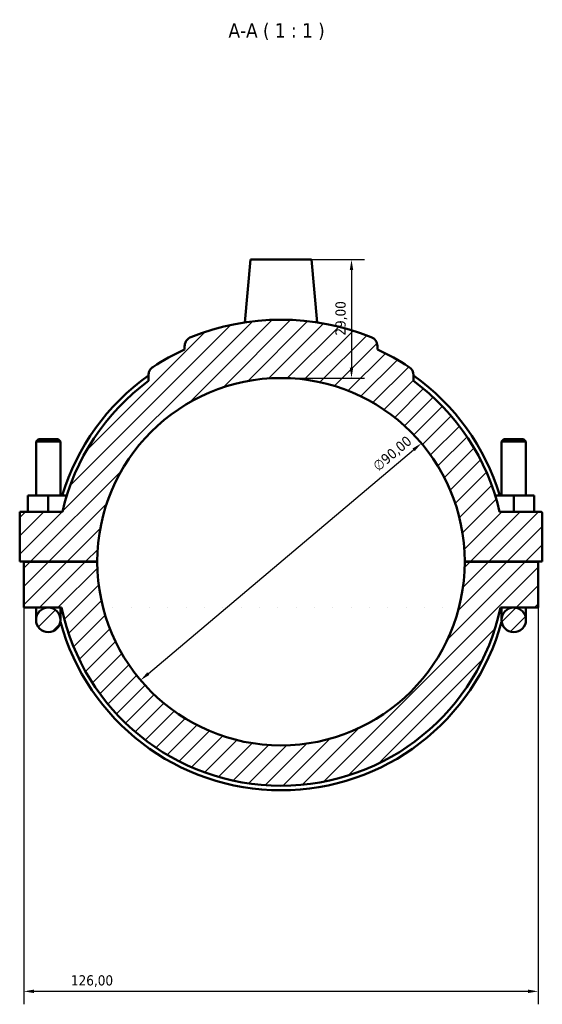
# Model space of a CAD drawing. Header units: millimetres. Extents: x 0 to 900, y -8 to 993.
# Tile 5 of 6: x 351 to 479, y 752 to 993. Entities that reach past the tile are written whole.
import ezdxf

# ---------------------------------------------------------------- set-up
doc = ezdxf.new("R2010")
doc.units = ezdxf.units.MM
for name, color, linetype, lineweight in [('Dimension (ISO)', 7, 'Continuous', 25), ('Hatch (ISO)', 7, 'Continuous', 18), ('Symbol (ISO)', 7, 'Continuous', 25), ('Visible (ISO)', 7, 'Continuous', 50)]:
    doc.layers.add(name, color=color, linetype=linetype, lineweight=lineweight)
doc.styles.add('Label Text (ISO)', font='tahoma.ttf')
doc.styles.add('Note Text (ISO)', font='tahoma.ttf')
doc.dimstyles.new('Default (ISO)', dxfattribs={"dimtxt": 2.5, "dimasz": 2.5, "dimexe": 3.175, "dimexo": 0, "dimgap": 0.762, "dimtad": 1, "dimrnd": 1e-08, "dimzin": 0, "dimtxsty": 'Note Text (ISO)', "dimcen": 0.09, "dimdle": 10, "dimclrd": 256, "dimclre": 256, "dimclrt": 232, "dimazin": 0, "dimtfac": 1.40208, "dimtmove": 0, "dimatfit": 3, "dimfxl": 1, "dimtolj": 1, "dimtzin": 0, "dimlwd": -1, "dimlwe": -1, "dimarcsym": 0})

# ---------------------------------------------------------------- blocks, each defined once
blk = doc.blocks.new('*D7')
at = {"layer": 'Defpoints', "color": 0, "transparency": 16777216}
for p in [(448.92, 889.54), (380.14, 831.5)]:
    blk.add_point(p, dxfattribs=at)
at = {"layer": 'Dimension (ISO)', "transparency": 16777216}
blk.add_line((382.05, 833.11), (447.01, 887.93), dxfattribs=at)
for points in [[(446.74, 888.25), (447.28, 887.61), (448.92, 889.54)], [(381.78, 833.43), (382.32, 832.79), (380.14, 831.5)]]:
    blk.add_solid(points, dxfattribs=at)
at = {"layer": 'Dimension (ISO)', "color": 232, "true_color": 0xca0064, "transparency": 16777216, "insert": (436.75, 884.47), "char_height": 2.5, "attachment_point": 1, "rotation": 40.1563, "style": 'Note Text (ISO)'}
blk.add_mtext('\\A1;∅90,00', dxfattribs=at)
blk = doc.blocks.new('*D8')
at = {"layer": 'Defpoints', "color": 0, "transparency": 16777216}
for p in [(422.03, 934.52), (414.53, 905.52), (431.8, 905.52)]:
    blk.add_point(p, dxfattribs=at)
at = {"layer": 'Dimension (ISO)', "transparency": 16777216}
for p, q in [((422.03, 934.52), (434.97, 934.52)), ((431.8, 932.02), (431.8, 908.02)), ((414.53, 905.52), (434.97, 905.52))]:
    blk.add_line(p, q, dxfattribs=at)
for points in [[(431.38, 932.02), (432.21, 932.02), (431.8, 934.52)], [(431.38, 908.02), (432.21, 908.02), (431.8, 905.52)]]:
    blk.add_solid(points, dxfattribs=at)
at = {"layer": 'Dimension (ISO)', "color": 232, "true_color": 0xca0064, "transparency": 16777216, "insert": (427.86, 915.91), "char_height": 2.5, "attachment_point": 1, "rotation": 90, "style": 'Note Text (ISO)'}
blk.add_mtext('\\A1;29,00', dxfattribs=at)
blk = doc.blocks.new('*D9')
at = {"layer": 'Defpoints', "color": 0, "transparency": 16777216}
for p in [(351.53, 849.27), (477.53, 849.27), (351.53, 755.27)]:
    blk.add_point(p, dxfattribs=at)
at = {"layer": 'Dimension (ISO)', "transparency": 16777216}
for p, q in [((351.53, 849.27), (351.53, 752.1)), ((477.53, 849.27), (477.53, 752.1)), ((475.03, 755.27), (354.03, 755.27))]:
    blk.add_line(p, q, dxfattribs=at)
for points in [[(354.03, 755.69), (354.03, 754.85), (351.53, 755.27)], [(475.03, 755.69), (475.03, 754.85), (477.53, 755.27)]]:
    blk.add_solid(points, dxfattribs=at)
at = {"layer": 'Dimension (ISO)', "color": 232, "true_color": 0xca0064, "transparency": 16777216, "insert": (363.08, 759.21), "char_height": 2.5, "attachment_point": 1, "style": 'Note Text (ISO)'}
blk.add_mtext('\\A1;126,00', dxfattribs=at)

msp = doc.modelspace()

# ---------------------------------------------------------------- hatches: boundary and pattern name
at = {"layer": 'Hatch (ISO)'}
h = msp.add_hatch(dxfattribs=at)
h.set_pattern_fill('ANSI31', color=256, scale=25.4, style=0)
h.set_pattern_definition([(45, (0, 0), (-2.245064, 2.245064), [])])
edge = h.paths.add_edge_path()
edge.add_ellipse((478.0312, 872.2701), major_axis=(0.5, 0), ratio=1, start_angle=0, end_angle=90)
edge.add_line((478.0312, 872.7701), (468.0471, 872.7701))
edge.add_ellipse((414.5312, 860.5201), major_axis=(53.5159, 12.25), ratio=1, start_angle=0, end_angle=40.873578)
edge.add_line((446.9812, 904.8033), (446.9812, 906.2434))
edge.add_ellipse((444.6212, 906.2434), major_axis=(2.36, 0), ratio=1, start_angle=0, end_angle=56.651535)
edge.add_ellipse((414.5312, 860.5201), major_axis=(31.3874, 47.6947), ratio=1, start_angle=0, end_angle=8.93371)
edge.add_line((438.1312, 912.5104), (438.1312, 913.3416))
edge.add_ellipse((435.7712, 913.3416), major_axis=(2.36, 0), ratio=1, start_angle=0, end_angle=68.094512)
edge.add_ellipse((414.5312, 860.5201), major_axis=(22.1205, 55.0111), ratio=1, start_angle=0, end_angle=43.810976)
edge.add_spline(control_points=[(392.4108, 915.5312), (392.2611, 915.471), (392.1181, 915.3957), (391.8496, 915.217), (391.7248, 915.1142), (391.3957, 914.7807), (391.2246, 914.5219), (390.9912, 913.9533), (390.9312, 913.6489), (390.9312, 913.3416)], knot_values=[-0.28114288, -0.28114288, -0.28114288, -0.28114288, -0.23276353, -0.23276353, -0.18438419, -0.18438419, -0.0921921, -0.0921921, 0, 0, 0, 0], degree=3, periodic=0)
edge.add_line((390.9312, 913.3416), (390.9312, 912.5104))
edge.add_ellipse((414.5312, 860.5201), major_axis=(-23.6, 51.9903), ratio=1, start_angle=0, end_angle=8.93371)
edge.add_spline(control_points=[(383.1439, 908.2148), (382.9466, 908.0849), (382.7699, 907.9262), (382.4695, 907.5616), (382.3476, 907.3578), (382.1412, 906.855), (382.0812, 906.5507), (382.0812, 906.2434)], knot_values=[-0.23389983, -0.23389983, -0.23389983, -0.23389983, -0.16304596, -0.16304596, -0.0921921, -0.0921921, 0, 0, 0, 0], degree=3, periodic=0)
edge.add_line((382.0812, 906.2434), (382.0812, 904.8033))
edge.add_ellipse((414.5312, 860.5201), major_axis=(-32.45, 44.2833), ratio=1, start_angle=0, end_angle=40.873578)
edge.add_line((361.0154, 872.7701), (350.5312, 872.7701))
edge.add_line((350.5312, 872.7701), (350.5312, 860.5701))
edge.add_line((350.5312, 860.5701), (369.5312, 860.5701))
edge.add_ellipse((414.5312, 860.5201), major_axis=(-45, 0.05), ratio=1, start_angle=180.127324, end_angle=360, ccw=False)
edge.add_line((459.5312, 860.5701), (478.5312, 860.5701))
edge.add_line((478.5312, 860.5701), (478.5312, 872.2701))
edge = h.paths.add_edge_path()
edge.add_ellipse((414.5312, 860.5201), major_axis=(45, -0.05), ratio=1, start_angle=180.127324, end_angle=360)
edge.add_line((459.5312, 860.4701), (477.5312, 860.4701))
edge.add_line((477.5312, 860.4701), (477.5312, 849.2701))
edge.add_line((477.5312, 849.2701), (471.5312, 849.2701))
edge.add_line((471.5312, 849.2701), (468.2662, 849.2701))
edge.add_ellipse((414.5312, 860.5201), major_axis=(-53.735, -11.25), ratio=1, start_angle=0, end_angle=156.350598, ccw=False)
edge.add_line((360.7962, 849.2701), (357.5312, 849.2701))
edge.add_line((357.5312, 849.2701), (351.5312, 849.2701))
edge.add_line((351.5312, 849.2701), (351.5312, 860.4701))
edge.add_line((351.5312, 860.4701), (369.5312, 860.4701))
edge = h.paths.add_edge_path()
edge.add_ellipse((471.5312, 846.2701), major_axis=(3, 0), ratio=1, start_angle=0, end_angle=360)
edge = h.paths.add_edge_path()
edge.add_ellipse((357.5312, 846.2701), major_axis=(3, 0), ratio=1, start_angle=0, end_angle=360)

# ---------------------------------------------------------------- linework, layer by layer
at = {"layer": 'Visible (ISO)'}
for p, q in [((407.0312, 934.5201), (405.6864, 919.1486)), ((407.0312, 934.5201), (422.0312, 934.5201)), ((422.0312, 934.5201), (423.376, 919.1486)), ((390.9312, 913.3416), (390.9312, 912.5104)), ((438.1312, 912.5104), (438.1312, 913.3416)), ((382.0812, 906.2434), (382.0812, 904.8033)), ((446.9812, 904.8033), (446.9812, 906.2434)), ((355.1312, 890.5701), (354.5312, 889.9701)), ((359.9312, 890.5701), (355.1312, 890.5701)), ((359.9312, 890.5701), (360.5312, 889.9701)), ((469.1312, 890.5701), (468.5312, 889.9701)), ((469.1312, 890.5701), (473.9312, 890.5701)), ((473.9312, 890.5701), (474.5312, 889.9701)), ((354.5312, 889.9701), (360.5312, 889.9701)), ((354.5312, 889.9701), (354.5312, 876.7701)), ((360.5312, 889.9701), (360.5312, 876.7701)), ((474.5312, 889.9701), (468.5312, 889.9701)), ((468.5312, 876.7701), (468.5312, 889.9701)), ((474.5312, 876.7701), (474.5312, 889.9701)), ((352.5312, 872.7701), (352.5312, 876.7701)), ((357.5312, 876.7701), (352.5312, 876.7701)), ((362.0913, 876.7701), (357.5312, 876.7701)), ((357.5312, 872.7701), (357.5312, 876.7701)), ((466.9712, 876.7701), (471.5312, 876.7701)), ((471.5312, 872.7701), (471.5312, 876.7701)), ((471.5312, 876.7701), (476.5312, 876.7701)), ((476.5312, 872.7701), (476.5312, 876.7701)), ((361.0154, 872.7701), (350.5312, 872.7701)), ((350.5312, 872.7701), (350.5312, 860.5701)), ((478.0312, 872.7701), (468.0471, 872.7701)), ((478.5312, 860.5701), (478.5312, 872.2701)), ((350.5312, 860.5701), (369.5312, 860.5701)), ((369.5312, 860.4701), (351.5312, 860.4701)), ((351.5312, 860.4701), (351.5312, 849.2701)), ((354.5312, 860.5701), (354.5312, 860.4701)), ((360.5312, 860.5701), (360.5312, 860.4701)), ((459.5312, 860.5701), (478.5312, 860.5701)), ((477.5312, 860.4701), (459.5312, 860.4701)), ((468.5312, 860.4701), (468.5312, 860.5701)), ((474.5312, 860.4701), (474.5312, 860.5701)), ((477.5312, 849.2701), (477.5312, 860.4701)), ((351.5312, 849.2701), (357.5312, 849.2701)), ((354.5312, 849.2701), (354.5312, 846.2701)), ((357.5312, 849.2701), (360.7962, 849.2701)), ((360.5312, 846.2701), (360.5312, 849.2701)), ((468.2662, 849.2701), (471.5312, 849.2701)), ((468.5312, 849.2701), (468.5312, 846.2701)), ((471.5312, 849.2701), (477.5312, 849.2701)), ((474.5312, 846.2701), (474.5312, 849.2701))]:
    msp.add_line(p, q, dxfattribs=at)
for centre in [(357.5312, 846.2701), (471.5312, 846.2701)]:
    msp.add_circle(centre, 3, dxfattribs=at)
for centre, radius, start, end in [((414.5312, 860.5201), 59.292, 68.094512, 111.905488), ((435.7712, 913.3416), 2.36, 0, 68.094512), ((414.5312, 860.5201), 57.096, 114.414755, 123.348465), ((414.5312, 860.5201), 57.096, 56.651535, 65.585245), ((444.6212, 906.2434), 2.36, 0, 56.651535), ((414.5312, 860.5201), 55.998, 125.414327, 163.130732), ((414.5312, 860.5201), 54.9, 126.233308, 167.106886), ((414.5312, 860.5201), 45, 0.063662, 179.936338), ((414.5312, 860.5201), 55.998, 16.869268, 54.585673), ((414.5312, 860.5201), 54.9, 12.893114, 53.766692), ((478.0312, 872.2701), 0.5, 0, 90), ((414.5312, 860.5201), 45, 180.063662, 359.936338), ((414.5312, 860.5201), 54.9, 191.824701, 348.175299), ((414.5312, 860.5201), 55.998, 195.219454, 344.780546)]:
    msp.add_arc(centre, radius, start, end, dxfattribs=at)
for points, knots in [([(392.4108, 915.5312), (392.2611, 915.471), (392.1181, 915.3957), (391.8496, 915.217), (391.7248, 915.1142), (391.3957, 914.7807), (391.2246, 914.5219), (390.9912, 913.9533), (390.9312, 913.6489), (390.9312, 913.3416)], [-0.281142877, -0.281142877, -0.281142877, -0.281142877, -0.232763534, -0.232763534, -0.184384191, -0.184384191, -0.092192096, -0.092192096, 0, 0, 0, 0]), ([(383.1439, 908.2148), (382.9466, 908.0849), (382.7699, 907.9262), (382.4695, 907.5616), (382.3476, 907.3578), (382.1412, 906.855), (382.0812, 906.5507), (382.0812, 906.2434)], [-0.233899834, -0.233899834, -0.233899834, -0.233899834, -0.163045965, -0.163045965, -0.092192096, -0.092192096, 0, 0, 0, 0])]:
    msp.add_open_spline(points, degree=3, knots=knots, dxfattribs=at)

# ---------------------------------------------------------------- texts
at = {"layer": 'Symbol (ISO)', "insert": (401.6689, 988.3061), "char_height": 3.5, "attachment_point": 7, "style": 'Label Text (ISO)'}
msp.add_mtext('A-A ( 1 : 1 )', dxfattribs=at)

# ---------------------------------------------------------------- dimensions: what is measured, and where the dimension line sits
at = {"layer": 'Dimension (ISO)'}
dim = msp.add_linear_dim(base=(431.7958, 905.5201), p1=(422.0312, 934.5201), p2=(414.5312, 905.5201), angle=90, dimstyle='Default (ISO)', override={"dimdec": 2, "dimtp": 0, "dimtm": 0, "dimtdec": 2, "dimtofl": 0, "dimatfit": 1}, dxfattribs=at)
dim.commit()
dim.dimension.update_dxf_attribs({"geometry": '*D8', "text_midpoint": (431.7958, 920.0201), "dimtype": 160})
dim = msp.add_diameter_dim_2p(p1=(380.1382, 831.5007), p2=(448.9242, 889.5394), dimstyle='Default (ISO)', override={"dimdec": 2, "dimlfac": 1, "dimtp": 0, "dimtm": 0, "dimtdec": 2, "dimatfit": 2}, dxfattribs=at)
dim.commit()
dim.dimension.update_dxf_attribs({"geometry": '*D7', "text_midpoint": (443.5106, 884.9716), "dimtype": 163})
dim = msp.add_linear_dim(base=(351.5312, 755.2701), p1=(477.5312, 849.2701), p2=(351.5312, 849.2701), dimstyle='Default (ISO)', override={"dimdec": 2, "dimtp": 0, "dimtm": 0, "dimtdec": 2, "dimtofl": 0, "dimatfit": 1}, dxfattribs=at)
dim.commit()
dim.dimension.update_dxf_attribs({"geometry": '*D9', "text_midpoint": (368.0312, 755.2701), "dimtype": 160})

doc.saveas('drawing.dxf')
